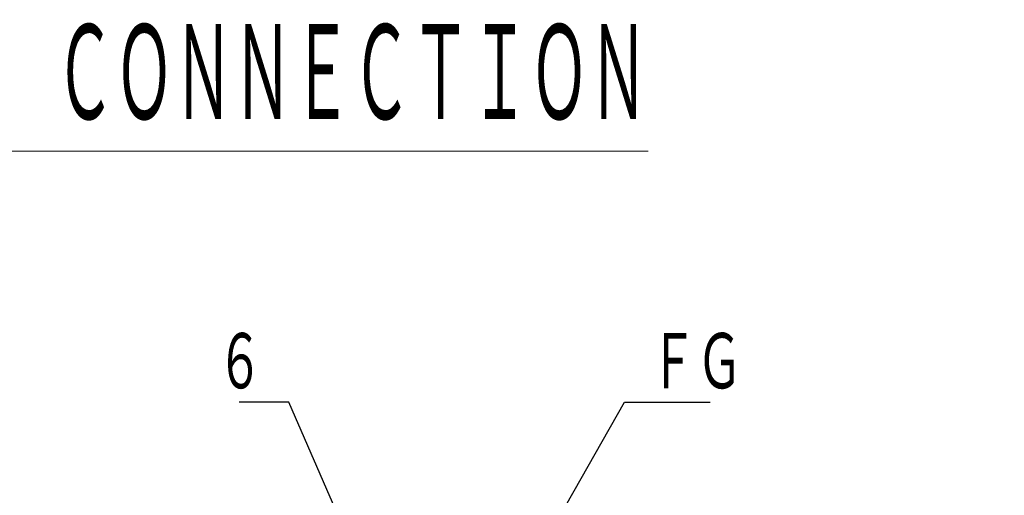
# Model space of a CAD drawing. Header units: millimetres. Extents: x 0 to 1071, y 0 to 742.
# Tile 14 of 127: x 292 to 370, y 250 to 287. Entities that reach past the tile are written whole.
import ezdxf

# ---------------------------------------------------------------- set-up
doc = ezdxf.new("R2010")
doc.units = ezdxf.units.MM
doc.header["$LTSCALE"] = 0.454724
doc.layers.add('NoLayerName_001', color=7, linetype='Continuous')
doc.styles.get("Standard").update_dxf_attribs({"font": 'txt', "bigfont": 'extfont2'})
doc.dimstyles.get("Standard").update_dxf_attribs({"dimtxt": 2.5, "dimasz": 2.5, "dimexe": 1, "dimexo": 1, "dimtad": 1, "dimdec": 3, "dimzin": 0, "dimdsep": 46, "dimtxsty": 'Standard', "dimcen": 2.5, "dimadec": 3, "dimazin": 0, "dimtfac": 0.75, "dimtdec": 3, "dimtmove": 0, "dimatfit": 3, "dimfxl": 1, "dimarcsym": 0})

msp = doc.modelspace()

# ---------------------------------------------------------------- texts
at = {"layer": 'NoLayerName_001', "color": 3, "lineweight": 13, "insert": (225.0725, 278.6808), "char_height": 8.485363, "attachment_point": 7}
msp.add_mtext('\\A1;\\W0.5000;\\LＭＯＴＯＲ\u3000ＴＥＲＭＩＮＡＬ\u3000ＣＯＮＮＥＣＴＩＯＮ\\l', dxfattribs=at)
at = {"layer": 'NoLayerName_001', "color": 3, "linetype": 'Continuous', "lineweight": 13, "char_height": 4.949795, "line_spacing_factor": 0.771429}
for s, insert, attachment_point in [('\\A1;\\W0.6667;６', (311.4201, 257.8251), 9), ('\\A1;\\W0.6667;ＦＧ', (341.907, 257.8251), 7)]:
    msp.add_mtext(s, dxfattribs=dict(at, insert=insert, attachment_point=attachment_point))

# ---------------------------------------------------------------- leaders
at = {"layer": 'NoLayerName_001', "color": 3, "linetype": 'Continuous', "lineweight": 13, "annotation_type": 0, "has_hookline": 1}
for points, hookline_direction, text_width in [([(327.4017, 225.0988), (313.4594, 257.2001), (312.0451, 257.2001)], 1, 1.8857), ([(327.4017, 235.2654), (339.8678, 257.2001), (341.282, 257.2001)], 0, 4.7143)]:
    msp.add_leader(points, dimstyle='Standard', override={"dimtxt": 4.949795, "dimasz": 1.414227, "dimldrblk": 'DOT'}, dxfattribs=dict(at, hookline_direction=hookline_direction, text_width=text_width))

doc.saveas('drawing.dxf')
